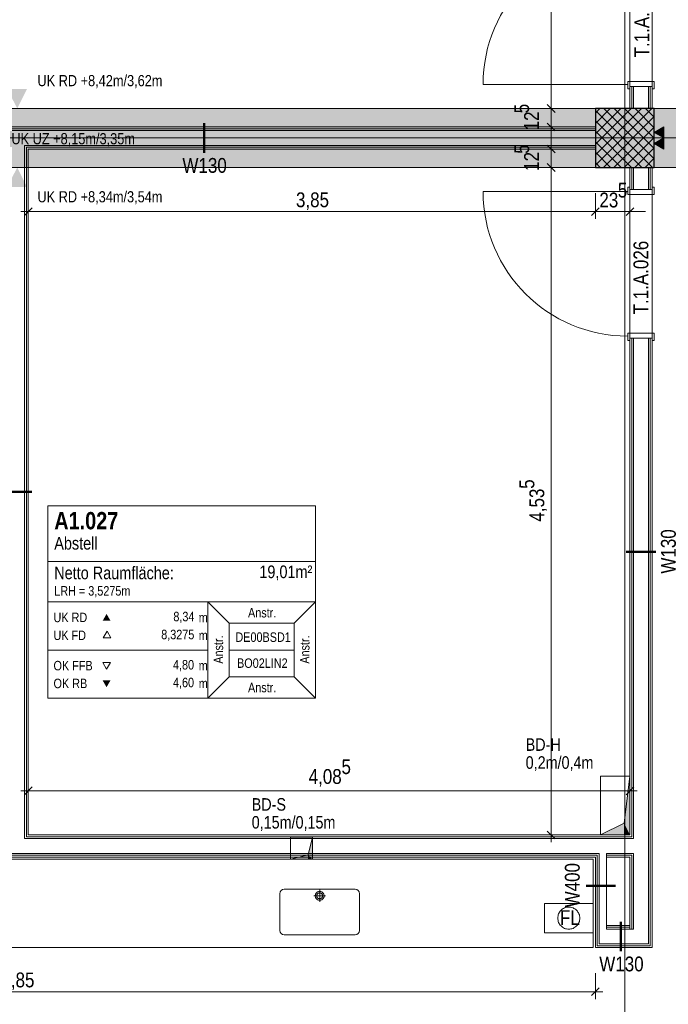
# Model space of a CAD drawing. Extents: x -620 to 3480, y 62 to 1107.
# Tile 50 of 244: x -412 to -324, y 423 to 557. Entities that reach past the tile are written whole.
import ezdxf
from ezdxf.lldxf.tags import DXFTag

# ---------------------------------------------------------------- set-up
doc = ezdxf.new("R2010")
doc.units = 0
doc.layers.get('0').update_dxf_attribs({"lineweight": 35})
for name, color, linetype, lineweight, true_color in [('00 -Bauelemente -Dämmung innen', 7, 'Continuous', 9, 0xff7fe6), ('00 -Bauelemente -Gipskarton', 7, 'Continuous', 9, 0xff7fe6), ('00_Beschriftung UZ', 3, 'Continuous', 13, 0x00ff00), ('30 -33 Aussenwände- 3 Aussenstützen', 7, 'Continuous', 50, 0x0000dd), ('30 -34 Innenwände- 2 nichttragend', 7, 'Continuous', 18, 0xff7fe6), ('30 -34 Innenwände- 4 Türen_Fenster', 9, 'Continuous', 15, 0x808080), ('30 -35 Decken- 1 Konstruktion-Träger- Stahlbeton', 7, 'grob-A06G9GKW8I', 13, 0x33aa00), ('30 -35 Decken- 11 Bodendurchbruch', 7, 'Continuous', 15, 0x599559), ('40 -41 Abwasser_Wasser_Gas- 1 Abwasser + sanitäre Anlagen', 7, 'Continuous', 9, 0xff6633), ('40 -47 Nutzungspez. Anlagen- 4 Feuerlöschanlagen', 7, 'Continuous', 9, 0xff7fff), ('60- 61 allgemeine Ausstattung- 1 Möbel', 7, 'Continuous', 9, 0x00cccc), ('70 -72 Beschriftung- 2 Beschriftung Bauteile', 7, 'Continuous', 9, 0x9999ff), ('70 -75 Raumstempel- 1 Raumstempel', 1, 'Continuous', 50, 0xff0000), ('70 -76 Bemaßung- 2 Allgemein', 9, 'Continuous', 5, 0x808080)]:
    doc.layers.add(name, color=color, linetype=linetype, lineweight=lineweight, true_color=true_color)
for name, color, linetype, lineweight in [('70 -71 Achsen- 1 Gebäudeachsen', 7, 'STRICHPUNKT2-A06G9GKV8I', 18), ('70 -75 Raumstempel- 3 Wandstempel', 7, 'Continuous', 50), ('Keine', 7, 'Continuous', 9)]:
    doc.layers.add(name, color=color, linetype=linetype, lineweight=lineweight)
doc.layers.add('iwb_Schraffur_Unterzug', color=7, linetype='Continuous', lineweight=5, true_color=0xffffcc, plot=False)
doc.styles.get("Standard").update_dxf_attribs({"font": 'ARIALN.TTF'})
tags = doc.linetypes.add('grob-A06G9GKW8I', pattern=[14, 3, -8, 3]).pattern_tags.tags
tags[8:9] = [DXFTag(74, 4), DXFTag(75, 0), DXFTag(340, '0'), DXFTag(46, 0.0), DXFTag(50, 0.0), DXFTag(44, 0.0), DXFTag(45, 0.0)]
tags[6:7] = [DXFTag(74, 4), DXFTag(75, 0), DXFTag(340, '0'), DXFTag(46, 0.0), DXFTag(50, 0.0), DXFTag(44, 0.0), DXFTag(45, 0.0)]
tags[4:5] = [DXFTag(74, 4), DXFTag(75, 0), DXFTag(340, '0'), DXFTag(46, 0.0), DXFTag(50, 0.0), DXFTag(44, 0.0), DXFTag(45, 0.0)]
tags = doc.linetypes.add('STRICHPUNKT2-A06G9GKV8I', pattern=[12.7, 6.35, -3.175, 0, -3.175]).pattern_tags.tags
tags[10:11] = [DXFTag(74, 4), DXFTag(75, 0), DXFTag(340, '0'), DXFTag(46, 0.0), DXFTag(50, 0.0), DXFTag(44, 0.0), DXFTag(45, 0.0)]
tags[8:9] = [DXFTag(74, 4), DXFTag(75, 0), DXFTag(340, '0'), DXFTag(46, 0.0), DXFTag(50, 0.0), DXFTag(44, 0.0), DXFTag(45, 0.0)]
tags[6:7] = [DXFTag(74, 4), DXFTag(75, 0), DXFTag(340, '0'), DXFTag(46, 0.0), DXFTag(50, 0.0), DXFTag(44, 0.0), DXFTag(45, 0.0)]
tags[4:5] = [DXFTag(74, 4), DXFTag(75, 0), DXFTag(340, '0'), DXFTag(46, 0.0), DXFTag(50, 0.0), DXFTag(44, 0.0), DXFTag(45, 0.0)]

# ---------------------------------------------------------------- blocks, each defined once
blk = doc.blocks.new('Referenz-A06G9GKX8I')
at = {"layer": '00 -Bauelemente -Dämmung innen', "color": 0, "linetype": 'Continuous', "ltscale": 0.13}
for p, q in [((-328.31, 547.96), (-328.31, 544.96)), ((-326.31, 547.96), (-326.31, 544.96)), ((-490.51, 541.96), (-333.51, 541.96)), ((-411.01, 539.96), (-411.01, 445.76)), ((-411.01, 539.96), (-333.51, 539.96)), ((-328.31, 536.96), (-328.31, 533.96)), ((-326.31, 536.96), (-326.31, 533.96)), ((-328.31, 513.76), (-328.31, 445.76)), ((-326.31, 513.76), (-326.31, 431.46)), ((-328.31, 445.76), (-411.01, 445.76)), ((-333.01, 443.76), (-491.01, 443.76)), ((-333.01, 443.76), (-333.01, 431.46)), ((-332.01, 443.76), (-332.01, 443.26)), ((-328.31, 443.76), (-332.01, 443.76)), ((-332.01, 443.26), (-332.01, 433.96)), ((-328.31, 443.76), (-328.31, 433.46)), ((-332.01, 433.96), (-332.01, 433.46)), ((-332.01, 433.46), (-328.81, 433.46)), ((-328.81, 433.46), (-328.31, 433.46)), ((-333.01, 431.46), (-326.31, 431.46))]:
    blk.add_line(p, q, dxfattribs=at)
at = {"layer": '00 -Bauelemente -Gipskarton', "color": 0, "linetype": 'Continuous', "ltscale": 0.13}
for p, q in [((-328.81, 547.96), (-328.81, 544.96)), ((-328.56, 547.96), (-328.56, 544.96)), ((-328.31, 547.96), (-328.31, 544.96)), ((-326.31, 547.96), (-326.31, 544.96)), ((-326.06, 547.96), (-326.06, 544.96)), ((-325.81, 547.96), (-325.81, 544.96)), ((-490.51, 542.46), (-333.51, 542.46)), ((-490.51, 542.21), (-333.51, 542.21)), ((-490.51, 541.96), (-333.51, 541.96)), ((-411.01, 539.96), (-411.01, 445.76)), ((-411.01, 539.96), (-333.51, 539.96)), ((-410.76, 539.71), (-410.76, 446.01)), ((-410.76, 539.71), (-333.51, 539.71)), ((-410.51, 539.46), (-333.51, 539.46)), ((-410.51, 539.46), (-410.51, 446.26)), ((-328.81, 536.96), (-328.81, 533.96)), ((-328.56, 536.96), (-328.56, 533.96)), ((-328.31, 536.96), (-328.31, 533.96)), ((-326.31, 536.96), (-326.31, 533.96)), ((-326.06, 536.96), (-326.06, 533.96)), ((-325.81, 536.96), (-325.81, 533.96)), ((-328.81, 513.76), (-328.81, 446.26)), ((-328.56, 513.76), (-328.56, 446.01)), ((-328.31, 513.76), (-328.31, 445.76)), ((-326.31, 513.76), (-326.31, 431.46)), ((-326.06, 513.76), (-326.06, 431.21)), ((-325.81, 513.76), (-325.81, 430.96)), ((-328.31, 445.76), (-411.01, 445.76)), ((-328.56, 446.01), (-410.76, 446.01)), ((-328.81, 446.26), (-410.51, 446.26)), ((-333.01, 443.76), (-491.01, 443.76)), ((-333.26, 443.51), (-490.76, 443.51)), ((-333.51, 443.26), (-490.51, 443.26)), ((-333.51, 443.26), (-333.51, 430.96)), ((-333.26, 443.51), (-333.26, 431.21)), ((-333.01, 443.76), (-333.01, 431.46)), ((-328.31, 443.76), (-332.01, 443.76)), ((-328.56, 443.51), (-332.01, 443.51)), ((-328.81, 443.26), (-332.01, 443.26)), ((-328.81, 443.26), (-328.81, 433.96)), ((-328.56, 443.51), (-328.56, 433.46)), ((-328.31, 443.76), (-328.31, 433.46)), ((-332.01, 433.96), (-328.81, 433.96)), ((-332.01, 433.71), (-328.81, 433.71)), ((-328.81, 433.96), (-328.81, 433.46)), ((-332.01, 433.46), (-328.81, 433.46)), ((-328.56, 433.46), (-328.81, 433.46)), ((-328.31, 433.46), (-328.56, 433.46)), ((-333.51, 430.96), (-325.81, 430.96)), ((-333.26, 431.21), (-326.06, 431.21)), ((-333.01, 431.46), (-326.31, 431.46))]:
    blk.add_line(p, q, dxfattribs=at)
at = {"layer": '00_Beschriftung UZ', "color": 0, "linetype": 'Continuous', "lineweight": 0, "ltscale": 0.13}
for points in [[(-413.35, 547.63), (-412.01, 544.96), (-410.67, 547.63)], [(-413.35, 534.29), (-412.01, 536.96), (-410.67, 534.29)]]:
    blk.add_solid(points, dxfattribs=at)
at = {"layer": '30 -33 Aussenwände- 3 Aussenstützen', "color": 0, "lineweight": 9}
for p, q in [((-333.51, 544.34), (-332.9, 544.96)), ((-333.51, 542.93), (-331.48, 544.96)), ((-333.51, 541.51), (-330.07, 544.96)), ((-333.51, 540.1), (-328.65, 544.96)), ((-333.51, 538.68), (-327.24, 544.96)), ((-333.51, 537.27), (-325.83, 544.96)), ((-333.51, 544.7), (-325.77, 536.96)), ((-332.35, 544.96), (-325.51, 538.12)), ((-330.94, 544.96), (-325.51, 539.53)), ((-329.53, 544.96), (-325.51, 540.94)), ((-328.11, 544.96), (-325.51, 542.36)), ((-326.7, 544.96), (-325.51, 543.77)), ((-333.51, 543.29), (-327.18, 536.96)), ((-332.41, 536.96), (-325.51, 543.86)), ((-333.51, 541.87), (-328.6, 536.96)), ((-331, 536.96), (-325.51, 542.44)), ((-329.51, 541.96), (-329.51, 539.96)), ((-330.51, 540.96), (-328.51, 540.96)), ((-329.58, 536.96), (-325.51, 541.03)), ((-333.51, 540.46), (-330.01, 536.96)), ((-328.17, 536.96), (-325.51, 539.61)), ((-333.51, 539.04), (-331.43, 536.96)), ((-326.75, 536.96), (-325.51, 538.2)), ((-333.51, 537.63), (-332.84, 536.96))]:
    blk.add_line(p, q, dxfattribs=at)
at = {"layer": '30 -33 Aussenwände- 3 Aussenstützen', "color": 0, "linetype": 'Continuous', "lineweight": -2, "ltscale": 0.25}
for p, q in [((-325.51, 544.96), (-333.51, 544.96)), ((-333.51, 544.96), (-333.51, 536.96)), ((-325.51, 536.96), (-325.51, 544.96)), ((-333.51, 536.96), (-325.51, 536.96))]:
    blk.add_line(p, q, dxfattribs=at)
at = {"layer": '30 -34 Innenwände- 2 nichttragend', "color": 0, "linetype": 'Continuous', "ltscale": 0.18}
for p, q in [((-328.81, 547.96), (-328.81, 544.96)), ((-328.81, 547.96), (-328.81, 547.64)), ((-325.81, 547.96), (-325.81, 547.64)), ((-325.81, 547.96), (-325.81, 544.96)), ((-328.81, 544.96), (-325.81, 544.96)), ((-429.51, 542.46), (-333.51, 542.46)), ((-333.51, 539.46), (-333.51, 542.46)), ((-410.51, 539.46), (-410.51, 446.26)), ((-410.51, 539.46), (-333.51, 539.46)), ((-328.81, 536.96), (-325.81, 536.96)), ((-328.81, 536.96), (-328.81, 533.96)), ((-325.81, 536.96), (-325.81, 533.96)), ((-328.81, 533.96), (-328.81, 534.28)), ((-325.81, 533.96), (-325.81, 534.28)), ((-328.81, 513.76), (-328.81, 446.26)), ((-328.81, 513.76), (-328.81, 513.44)), ((-325.81, 513.76), (-325.81, 513.44)), ((-325.81, 513.76), (-325.81, 430.96)), ((-328.81, 446.26), (-410.51, 446.26)), ((-333.51, 443.26), (-490.51, 443.26)), ((-333.51, 443.26), (-333.51, 430.96)), ((-332.01, 443.26), (-332.01, 433.96)), ((-328.81, 443.26), (-332.01, 443.26)), ((-328.81, 443.26), (-328.81, 433.96)), ((-332.01, 433.96), (-328.81, 433.96)), ((-333.51, 430.96), (-325.81, 430.96))]:
    blk.add_line(p, q, dxfattribs=at)
at = {"layer": '30 -34 Innenwände- 4 Türen_Fenster', "color": 0, "linetype": 'grob-A06G9GKW8I', "ltscale": 0.15}
for p, q in [((-328.81, 568.16), (-328.81, 547.96)), ((-325.81, 568.16), (-325.81, 547.96)), ((-329.11, 548.24), (-348.75, 548.24)), ((-328.81, 533.96), (-328.81, 513.76)), ((-325.81, 533.96), (-325.81, 513.76)), ((-329.11, 533.68), (-348.75, 533.68))]:
    blk.add_line(p, q, dxfattribs=at)
at = {"layer": '30 -34 Innenwände- 4 Türen_Fenster', "color": 0}
for p, q in [((-329.11, 548.24), (-329.11, 548.64)), ((-329.11, 548.64), (-325.51, 548.64)), ((-325.51, 548.64), (-325.51, 547.64)), ((-329.11, 547.64), (-329.11, 548.24)), ((-328.81, 547.64), (-329.11, 547.64)), ((-325.81, 547.96), (-328.81, 547.96)), ((-328.81, 547.96), (-328.81, 547.64)), ((-325.81, 547.64), (-325.81, 547.96)), ((-325.51, 547.64), (-325.81, 547.64)), ((-328.81, 534.28), (-329.11, 534.28)), ((-329.11, 534.28), (-329.11, 533.68)), ((-328.81, 533.96), (-328.81, 534.28)), ((-325.81, 533.96), (-328.81, 533.96)), ((-325.51, 534.28), (-325.81, 534.28)), ((-325.81, 534.28), (-325.81, 533.96)), ((-325.51, 533.28), (-325.51, 534.28)), ((-329.11, 533.68), (-329.11, 533.28)), ((-329.11, 533.28), (-325.51, 533.28)), ((-329.11, 514.04), (-329.11, 514.44)), ((-329.11, 514.44), (-325.51, 514.44)), ((-329.11, 513.44), (-329.11, 514.04)), ((-325.81, 513.76), (-328.81, 513.76)), ((-328.81, 513.76), (-328.81, 513.44)), ((-325.81, 513.44), (-325.81, 513.76)), ((-325.51, 514.44), (-325.51, 513.44)), ((-328.81, 513.44), (-329.11, 513.44)), ((-325.51, 513.44), (-325.81, 513.44))]:
    blk.add_line(p, q, dxfattribs=at)
at = {"layer": '30 -34 Innenwände- 4 Türen_Fenster', "color": 0, "linetype": 'grob-A06G9GKW8I', "ltscale": 0.15}
for centre, major_axis in [((-329.11, 548.24), (0, 19.64)), ((-329.11, 533.68), (-19.64, 0))]:
    blk.add_ellipse(centre, major_axis=major_axis, ratio=1, start_param=0, end_param=1.570796, dxfattribs=at)
at = {"layer": '30 -35 Decken- 1 Konstruktion-Träger- Stahlbeton', "color": 0}
for p, q in [((-490.51, 544.96), (-3.51, 544.96)), ((-490.51, 536.96), (-3.51, 536.96))]:
    blk.add_line(p, q, dxfattribs=at)
at = {"layer": '30 -35 Decken- 11 Bodendurchbruch', "color": 0, "linetype": 'Continuous', "ltscale": 0.15}
for p, q in [((-332.81, 446.26), (-332.81, 454.26)), ((-332.81, 454.26), (-328.81, 454.26)), ((-328.81, 454.26), (-329.61, 447.86)), ((-328.81, 454.26), (-329.61, 447.86)), ((-328.81, 446.26), (-328.81, 454.26)), ((-329.61, 447.86), (-332.81, 446.26)), ((-329.61, 447.86), (-332.81, 446.26)), ((-374.91, 442.96), (-374.91, 445.96)), ((-374.91, 445.96), (-371.91, 445.96)), ((-371.91, 445.96), (-372.51, 443.56)), ((-371.91, 445.96), (-372.51, 443.56)), ((-371.91, 442.96), (-371.91, 445.96)), ((-332.81, 446.26), (-328.81, 446.26)), ((-372.51, 443.56), (-374.91, 442.96)), ((-372.51, 443.56), (-374.91, 442.96)), ((-374.91, 442.96), (-371.91, 442.96))]:
    blk.add_line(p, q, dxfattribs=at)
at = {"layer": '30 -35 Decken- 11 Bodendurchbruch', "color": 0, "lineweight": 0}
for points in [[(-328.81, 446.26), (-329.61, 447.86), (-328.81, 454.26)], [(-329.61, 446.26), (-332.81, 446.26), (-329.61, 447.86)], [(-329.61, 446.26), (-329.61, 447.86), (-328.81, 446.26)], [(-371.91, 442.96), (-372.51, 443.56), (-371.91, 445.96)], [(-372.51, 442.96), (-374.91, 442.96), (-372.51, 443.56)], [(-372.51, 442.96), (-372.51, 443.56), (-371.91, 442.96)]]:
    blk.add_solid(points, dxfattribs=at)
at = {"layer": '40 -41 Abwasser_Wasser_Gas- 1 Abwasser + sanitäre Anlagen', "color": 0, "linetype": 'Continuous', "ltscale": 0.13}
for p, q in [((-375.74, 438.88), (-366.14, 438.88)), ((-376.34, 433.28), (-376.34, 438.28)), ((-371.74, 437.99), (-370.14, 437.99)), ((-371.54, 438.05), (-371.53, 438.1)), ((-371.54, 437.99), (-371.54, 438.05)), ((-371.54, 437.93), (-371.54, 437.99)), ((-371.53, 437.87), (-371.54, 437.93)), ((-371.53, 438.1), (-371.51, 438.16)), ((-371.51, 437.81), (-371.53, 437.87)), ((-371.51, 438.16), (-371.49, 438.22)), ((-371.49, 437.76), (-371.51, 437.81)), ((-371.49, 438.22), (-371.47, 438.27)), ((-371.47, 437.71), (-371.49, 437.76)), ((-371.47, 438.27), (-371.44, 438.32)), ((-371.44, 437.65), (-371.47, 437.71)), ((-371.44, 438.32), (-371.4, 438.37)), ((-371.4, 437.61), (-371.44, 437.65)), ((-371.4, 438.37), (-371.36, 438.41)), ((-371.36, 437.56), (-371.4, 437.61)), ((-371.36, 438.41), (-371.32, 438.45)), ((-371.32, 437.52), (-371.36, 437.56)), ((-371.34, 438.03), (-371.33, 438.07)), ((-371.34, 437.99), (-371.34, 438.03)), ((-371.34, 437.95), (-371.34, 437.99)), ((-371.33, 437.91), (-371.34, 437.95)), ((-371.33, 438.07), (-371.32, 438.1)), ((-371.32, 437.87), (-371.33, 437.91)), ((-371.32, 438.45), (-371.27, 438.49)), ((-371.32, 438.1), (-371.31, 438.14)), ((-371.31, 437.83), (-371.32, 437.87)), ((-371.27, 437.49), (-371.32, 437.52)), ((-371.31, 438.14), (-371.29, 438.18)), ((-371.29, 437.8), (-371.31, 437.83)), ((-371.29, 438.18), (-371.27, 438.21)), ((-371.27, 437.77), (-371.29, 437.8)), ((-371.27, 438.49), (-371.22, 438.52)), ((-371.27, 438.21), (-371.25, 438.24)), ((-371.25, 437.73), (-371.27, 437.77)), ((-371.22, 437.46), (-371.27, 437.49)), ((-371.25, 438.24), (-371.22, 438.27)), ((-371.22, 437.71), (-371.25, 437.73)), ((-371.22, 438.52), (-371.17, 438.54)), ((-371.22, 438.27), (-371.19, 438.3)), ((-371.19, 437.68), (-371.22, 437.71)), ((-371.19, 438.3), (-371.16, 438.32)), ((-371.16, 437.66), (-371.19, 437.68)), ((-371.17, 438.54), (-371.11, 438.56)), ((-371.16, 438.32), (-371.13, 438.34)), ((-371.13, 437.64), (-371.16, 437.66)), ((-371.13, 438.34), (-371.09, 438.36)), ((-371.09, 437.62), (-371.13, 437.64)), ((-371.11, 438.56), (-371.06, 438.58)), ((-371.09, 438.36), (-371.06, 438.37)), ((-371.06, 437.61), (-371.09, 437.62)), ((-371.06, 438.58), (-371, 438.59)), ((-371.06, 438.37), (-371.02, 438.38)), ((-371.02, 437.6), (-371.06, 437.61)), ((-371.02, 438.38), (-370.98, 438.39)), ((-370.98, 437.59), (-371.02, 437.6)), ((-371, 438.59), (-370.94, 438.59)), ((-370.98, 438.39), (-370.94, 438.39)), ((-370.94, 437.59), (-370.98, 437.59)), ((-370.94, 437.19), (-370.94, 438.79)), ((-370.94, 438.59), (-370.88, 438.59)), ((-370.94, 438.39), (-370.9, 438.39)), ((-370.9, 437.59), (-370.94, 437.59)), ((-370.9, 438.39), (-370.86, 438.38)), ((-370.86, 437.6), (-370.9, 437.59)), ((-370.88, 438.59), (-370.82, 438.58)), ((-370.86, 438.38), (-370.82, 438.37)), ((-370.82, 437.61), (-370.86, 437.6)), ((-370.82, 438.58), (-370.77, 438.56)), ((-370.82, 438.37), (-370.79, 438.36)), ((-370.79, 437.62), (-370.82, 437.61)), ((-370.79, 438.36), (-370.75, 438.34)), ((-370.75, 437.64), (-370.79, 437.62)), ((-370.77, 438.56), (-370.71, 438.54)), ((-370.75, 438.34), (-370.72, 438.32)), ((-370.72, 437.66), (-370.75, 437.64)), ((-370.72, 438.32), (-370.69, 438.3)), ((-370.69, 437.68), (-370.72, 437.66)), ((-370.71, 438.54), (-370.66, 438.52)), ((-370.69, 438.3), (-370.66, 438.27)), ((-370.66, 437.71), (-370.69, 437.68)), ((-370.66, 438.52), (-370.61, 438.49)), ((-370.66, 438.27), (-370.63, 438.24)), ((-370.63, 437.73), (-370.66, 437.71)), ((-370.61, 437.49), (-370.66, 437.46)), ((-370.63, 438.24), (-370.61, 438.21)), ((-370.61, 437.77), (-370.63, 437.73)), ((-370.61, 438.49), (-370.56, 438.45)), ((-370.61, 438.21), (-370.59, 438.18)), ((-370.59, 437.8), (-370.61, 437.77)), ((-370.56, 437.52), (-370.61, 437.49)), ((-370.59, 438.18), (-370.57, 438.14)), ((-370.57, 437.83), (-370.59, 437.8)), ((-370.57, 438.14), (-370.56, 438.1)), ((-370.56, 437.87), (-370.57, 437.83)), ((-370.56, 438.45), (-370.52, 438.41)), ((-370.56, 438.1), (-370.55, 438.07)), ((-370.55, 437.91), (-370.56, 437.87)), ((-370.52, 437.56), (-370.56, 437.52)), ((-370.55, 438.07), (-370.54, 438.03)), ((-370.54, 437.95), (-370.55, 437.91)), ((-370.54, 438.03), (-370.54, 437.99)), ((-370.54, 437.99), (-370.54, 437.95)), ((-370.52, 438.41), (-370.48, 438.37)), ((-370.48, 437.61), (-370.52, 437.56)), ((-370.48, 438.37), (-370.44, 438.32)), ((-370.44, 437.65), (-370.48, 437.61)), ((-370.44, 438.32), (-370.41, 438.27)), ((-370.41, 437.71), (-370.44, 437.65)), ((-370.41, 438.27), (-370.39, 438.22)), ((-370.39, 437.76), (-370.41, 437.71)), ((-370.39, 438.22), (-370.37, 438.16)), ((-370.37, 437.81), (-370.39, 437.76)), ((-370.37, 438.16), (-370.35, 438.1)), ((-370.35, 437.87), (-370.37, 437.81)), ((-370.35, 438.1), (-370.34, 438.05)), ((-370.34, 437.93), (-370.35, 437.87)), ((-370.34, 438.05), (-370.34, 437.99)), ((-370.34, 437.99), (-370.34, 437.93)), ((-365.54, 438.28), (-365.54, 433.28)), ((-371.17, 437.43), (-371.22, 437.46)), ((-371.11, 437.41), (-371.17, 437.43)), ((-371.06, 437.4), (-371.11, 437.41)), ((-371, 437.39), (-371.06, 437.4)), ((-370.94, 437.39), (-371, 437.39)), ((-370.88, 437.39), (-370.94, 437.39)), ((-370.82, 437.4), (-370.88, 437.39)), ((-370.77, 437.41), (-370.82, 437.4)), ((-370.71, 437.43), (-370.77, 437.41)), ((-370.66, 437.46), (-370.71, 437.43)), ((-366.14, 432.68), (-375.74, 432.68))]:
    blk.add_line(p, q, dxfattribs=at)
for centre, major_axis in [((-375.74, 438.28), (0, 0.6)), ((-366.14, 438.28), (0.6, 0)), ((-375.74, 433.28), (-0.6, 0)), ((-366.14, 433.28), (0, -0.6))]:
    blk.add_ellipse(centre, major_axis=major_axis, ratio=1, start_param=0, end_param=1.570796, dxfattribs=at)
at = {"layer": '40 -47 Nutzungspez. Anlagen- 4 Feuerlöschanlagen', "color": 0, "linetype": 'Continuous', "ltscale": 0.13}
for p, q in [((-340.41, 432.96), (-340.41, 436.96)), ((-340.41, 436.96), (-333.81, 436.96)), ((-338.06, 436.12), (-337.95, 436.2)), ((-337.95, 436.2), (-337.82, 436.28)), ((-337.82, 436.28), (-337.69, 436.34)), ((-337.69, 436.34), (-337.55, 436.39)), ((-337.55, 436.39), (-337.41, 436.43)), ((-337.41, 436.43), (-337.26, 436.45)), ((-337.26, 436.45), (-337.11, 436.46)), ((-337.11, 436.46), (-336.97, 436.45)), ((-336.97, 436.45), (-336.82, 436.43)), ((-336.82, 436.43), (-336.68, 436.39)), ((-336.68, 436.39), (-336.54, 436.34)), ((-336.54, 436.34), (-336.41, 436.28)), ((-336.41, 436.28), (-336.28, 436.2)), ((-336.28, 436.2), (-336.16, 436.12)), ((-333.81, 436.96), (-333.81, 432.96)), ((-338.61, 435.1), (-338.58, 435.25)), ((-338.61, 434.96), (-338.61, 435.1)), ((-338.61, 434.81), (-338.61, 434.96)), ((-338.58, 434.66), (-338.61, 434.81)), ((-338.58, 435.25), (-338.55, 435.39)), ((-338.55, 435.39), (-338.5, 435.53)), ((-338.5, 435.53), (-338.44, 435.66)), ((-338.44, 435.66), (-338.36, 435.79)), ((-338.36, 435.79), (-338.27, 435.91)), ((-338.27, 435.91), (-338.17, 436.02)), ((-338.17, 436.02), (-338.06, 436.12)), ((-336.16, 436.12), (-336.05, 436.02)), ((-336.05, 436.02), (-335.95, 435.91)), ((-335.95, 435.91), (-335.87, 435.79)), ((-335.87, 435.79), (-335.79, 435.66)), ((-335.79, 435.66), (-335.73, 435.53)), ((-335.73, 435.53), (-335.68, 435.39)), ((-335.68, 435.39), (-335.64, 435.25)), ((-335.64, 435.25), (-335.62, 435.1)), ((-335.62, 434.81), (-335.64, 434.66)), ((-335.62, 435.1), (-335.61, 434.96)), ((-335.61, 434.96), (-335.62, 434.81)), ((-338.55, 434.52), (-338.58, 434.66)), ((-338.5, 434.38), (-338.55, 434.52)), ((-338.44, 434.25), (-338.5, 434.38)), ((-338.36, 434.12), (-338.44, 434.25)), ((-338.27, 434.01), (-338.36, 434.12)), ((-338.17, 433.9), (-338.27, 434.01)), ((-338.06, 433.8), (-338.17, 433.9)), ((-337.95, 433.71), (-338.06, 433.8)), ((-337.82, 433.63), (-337.95, 433.71)), ((-337.69, 433.57), (-337.82, 433.63)), ((-337.55, 433.52), (-337.69, 433.57)), ((-337.41, 433.49), (-337.55, 433.52)), ((-337.26, 433.46), (-337.41, 433.49)), ((-337.11, 433.46), (-337.26, 433.46)), ((-336.97, 433.46), (-337.11, 433.46)), ((-336.82, 433.49), (-336.97, 433.46)), ((-336.68, 433.52), (-336.82, 433.49)), ((-336.54, 433.57), (-336.68, 433.52)), ((-336.41, 433.63), (-336.54, 433.57)), ((-336.28, 433.71), (-336.41, 433.63)), ((-336.16, 433.8), (-336.28, 433.71)), ((-336.05, 433.9), (-336.16, 433.8)), ((-335.95, 434.01), (-336.05, 433.9)), ((-335.87, 434.12), (-335.95, 434.01)), ((-335.79, 434.25), (-335.87, 434.12)), ((-335.73, 434.38), (-335.79, 434.25)), ((-335.68, 434.52), (-335.73, 434.38)), ((-335.64, 434.66), (-335.68, 434.52)), ((-333.81, 432.96), (-340.41, 432.96))]:
    blk.add_line(p, q, dxfattribs=at)
at = {"layer": '60- 61 allgemeine Ausstattung- 1 Möbel', "color": 0, "linetype": 'Continuous', "ltscale": 0.13}
for p, q in [((-490.21, 442.96), (-333.81, 442.96)), ((-333.81, 442.96), (-333.81, 430.96)), ((-333.81, 430.96), (-490.21, 430.96))]:
    blk.add_line(p, q, dxfattribs=at)
at = {"layer": '70 -71 Achsen- 1 Gebäudeachsen', "color": 0, "linetype": 'STRICHPUNKT2-A06G9GKV8I', "ltscale": 0.18}
for p, q in [((-329.51, 1075.9), (-329.51, 76.46)), ((-562.01, 540.96), (85.43, 540.96))]:
    blk.add_line(p, q, dxfattribs=at)
at = {"layer": '70 -72 Beschriftung- 2 Beschriftung Bauteile', "color": 0}
for p, q in [((-325.51, 541.71), (-324.21, 542.46)), ((-324.21, 542.46), (-324.21, 540.96)), ((-324.21, 540.96), (-325.51, 541.71)), ((-325.51, 540.21), (-324.21, 540.96)), ((-324.21, 540.96), (-324.21, 539.46)), ((-324.21, 539.46), (-325.51, 540.21))]:
    blk.add_line(p, q, dxfattribs=at)
at = {"layer": '70 -72 Beschriftung- 2 Beschriftung Bauteile', "color": 0, "lineweight": 0}
for points in [[(-324.21, 540.96), (-325.51, 541.71), (-324.21, 542.46)], [(-324.21, 539.46), (-325.51, 540.21), (-324.21, 540.96)]]:
    blk.add_solid(points, dxfattribs=at)
at = {"layer": '70 -75 Raumstempel- 1 Raumstempel', "color": 0, "lineweight": 9}
for p, q in [((-407.84, 491), (-407.84, 464.86)), ((-371.52, 491), (-407.84, 491)), ((-371.52, 464.86), (-371.52, 491)), ((-371.52, 483.4), (-407.84, 483.4)), ((-407.84, 477.93), (-386.11, 477.93)), ((-383.23, 475.03), (-386.11, 477.93)), ((-371.52, 477.93), (-386.11, 477.93)), ((-386.11, 477.93), (-386.11, 464.86)), ((-374.4, 475.03), (-371.52, 477.93)), ((-383.23, 467.75), (-383.23, 475.03)), ((-383.23, 475.03), (-374.4, 475.03)), ((-374.4, 467.75), (-374.4, 475.03)), ((-399.8, 473.97), (-400.33, 473.06)), ((-399.28, 473.06), (-399.8, 473.97)), ((-400.33, 473.06), (-399.28, 473.06)), ((-407.84, 471.39), (-386.11, 471.39)), ((-374.4, 471.39), (-383.23, 471.39)), ((-399.88, 468.79), (-400.4, 469.69)), ((-400.4, 469.69), (-399.35, 469.69)), ((-399.35, 469.69), (-399.88, 468.79)), ((-383.23, 467.75), (-386.11, 464.86)), ((-383.23, 467.75), (-374.4, 467.75)), ((-374.4, 467.75), (-371.52, 464.86)), ((-371.52, 464.86), (-407.84, 464.86))]:
    blk.add_line(p, q, dxfattribs=at)
at = {"layer": '70 -75 Raumstempel- 1 Raumstempel', "color": 0, "lineweight": 0}
for points in [[(-399.35, 475.38), (-399.88, 476.29), (-400.4, 475.38)], [(-399.35, 467.25), (-399.88, 466.34), (-400.4, 467.25)]]:
    blk.add_solid(points, dxfattribs=at)
at = {"layer": '70 -75 Raumstempel- 3 Wandstempel', "color": 0, "linetype": 'Continuous', "ltscale": 0.5}
for p, q in [((-386.64, 538.96), (-386.64, 542.96)), ((-414.01, 492.86), (-410.01, 492.86)), ((-325.31, 484.71), (-329.31, 484.71)), ((-334.76, 439.36), (-330.76, 439.36)), ((-330.04, 430.46), (-330.04, 434.46))]:
    blk.add_line(p, q, dxfattribs=at)
at = {"layer": '70 -76 Bemaßung- 2 Allgemein', "color": 0, "linetype": 'Continuous', "ltscale": 0.13}
for p, q in [((-339.51, 546.02), (-339.51, 595.9)), ((-339.51, 546.02), (-339.51, 547.08)), ((-339.51, 543.96), (-339.51, 546.02)), ((-339.51, 543.96), (-339.51, 546.02)), ((-337.01, 544.96), (-340.51, 544.96)), ((-337.01, 544.96), (-340.51, 544.96)), ((-339.51, 542.46), (-339.51, 544.96)), ((-339.51, 543.46), (-339.51, 541.4)), ((-337.01, 542.46), (-340.51, 542.46)), ((-339.51, 540.52), (-339.51, 541.58)), ((-339.51, 541.4), (-339.51, 540.34)), ((-339.51, 538.46), (-339.51, 540.52)), ((-337.01, 539.46), (-340.51, 539.46)), ((-339.51, 536.96), (-339.51, 539.46)), ((-339.51, 537.96), (-339.51, 535.9)), ((-339.51, 537.96), (-339.51, 535.9)), ((-337.01, 536.96), (-340.51, 536.96)), ((-337.01, 536.96), (-340.51, 536.96)), ((-339.51, 535.9), (-339.51, 534.84)), ((-339.51, 447.32), (-339.51, 535.9)), ((-410.51, 533.46), (-410.51, 529.96)), ((-333.51, 533.46), (-333.51, 529.96)), ((-333.51, 533.46), (-333.51, 529.96)), ((-328.81, 533.46), (-328.81, 529.96)), ((-411.51, 530.96), (-409.45, 530.96)), ((-334.57, 530.96), (-409.45, 530.96)), ((-334.57, 530.96), (-335.63, 530.96)), ((-332.51, 530.96), (-334.57, 530.96)), ((-332.51, 530.96), (-334.57, 530.96)), ((-328.81, 530.96), (-333.51, 530.96)), ((-329.81, 530.96), (-327.75, 530.96)), ((-327.75, 530.96), (-326.69, 530.96)), ((-411.51, 452.26), (-409.45, 452.26)), ((-410.51, 449.76), (-410.51, 453.26)), ((-329.87, 452.26), (-409.45, 452.26)), ((-327.81, 452.26), (-329.87, 452.26)), ((-328.81, 449.76), (-328.81, 453.26)), ((-339.51, 445.26), (-339.51, 447.32)), ((-337.01, 446.26), (-340.51, 446.26)), ((-333.51, 427.46), (-333.51, 423.96)), ((-334.57, 424.96), (-489.45, 424.96)), ((-332.51, 424.96), (-334.57, 424.96))]:
    blk.add_line(p, q, dxfattribs=at)
at = {"layer": '70 -76 Bemaßung- 2 Allgemein', "color": 0, "linetype": 'Continuous', "lineweight": 20, "ltscale": 0.2}
for p, q in [((-338.98, 544.43), (-340.04, 545.49)), ((-338.98, 544.43), (-340.04, 545.49)), ((-340.04, 542.99), (-338.98, 541.93)), ((-338.98, 538.93), (-340.04, 539.99)), ((-340.04, 537.49), (-338.98, 536.43)), ((-340.04, 537.49), (-338.98, 536.43)), ((-411.04, 530.43), (-409.98, 531.49)), ((-332.98, 531.49), (-334.04, 530.43)), ((-332.98, 531.49), (-334.04, 530.43)), ((-329.34, 530.43), (-328.28, 531.49)), ((-411.04, 451.73), (-409.98, 452.79)), ((-328.28, 452.79), (-329.34, 451.73)), ((-338.98, 445.73), (-340.04, 446.79)), ((-332.98, 425.49), (-334.04, 424.43))]:
    blk.add_line(p, q, dxfattribs=at)
at = {"layer": '00_Beschriftung UZ', "color": 0, "linetype": 'Continuous', "lineweight": 5, "ltscale": 0.13, "char_height": 1.5103, "attachment_point": 1}
for s, insert in [('{\\fArial Narrow;UK RD +8,42m/3,62m}', (-409.26, 549.51)), ('{\\fArial Narrow;UK RD +8,34m/3,54m}', (-409.26, 533.73))]:
    blk.add_mtext(s, dxfattribs=dict(at, insert=insert))
at = {"layer": '00_Beschriftung UZ', "color": 0, "linetype": 'ByBlock', "lineweight": 5, "ltscale": 0.13, "insert": (-412.8, 541.62), "char_height": 1.5103, "attachment_point": 1}
blk.add_mtext('{\\fArial Narrow;UK UZ +8,15m/3,35m}', dxfattribs=at)
at = {"layer": '30 -35 Decken- 11 Bodendurchbruch', "color": 0, "linetype": 'Continuous', "ltscale": 0.15, "char_height": 1.7, "attachment_point": 1}
for s, insert in [('{\\fArial Narrow;BD-H}', (-342.97, 459.39)), ('{\\fArial Narrow;0,2m/0,4m}', (-342.97, 456.95)), ('{\\fArial Narrow;BD-S}', (-380.17, 451.26)), ('{\\fArial Narrow;0,15m/0,15m}', (-380.17, 448.83))]:
    blk.add_mtext(s, dxfattribs=dict(at, insert=insert))
at = {"layer": '40 -47 Nutzungspez. Anlagen- 4 Feuerlöschanlagen', "color": 0, "linetype": 'Continuous', "ltscale": 0.13, "insert": (-338.32, 436.04), "char_height": 2.0138, "attachment_point": 1}
blk.add_mtext('{\\fArial Narrow;FL}', dxfattribs=at)
at = {"layer": '70 -75 Raumstempel- 1 Raumstempel', "color": 0, "linetype": 'Continuous', "ltscale": 0.5, "attachment_point": 1}
for s, insert, char_height, rotation in [('{\\fArial Narrow|b1|i0;A1.027}', (-406.98, 490.14), 2.3536, 0), ('{\\fArial Narrow;Abstell}', (-406.98, 486.75), 1.7117, 0), ('{\\fArial Narrow;19,01m²}', (-379.13, 482.87), 1.7117, 0), ('{\\fArial Narrow;Netto Raumfläche:}', (-406.98, 482.72), 1.7117, 0), ('{\\fArial Narrow;LRH = 3,5275m}', (-406.98, 480.07), 1.2838, 0), ('{\\fArial Narrow;UK RD}', (-407.08, 476.46), 1.2838, 0), ('{\\fArial Narrow;8,34}', (-390.81, 476.58), 1.2838, 0), ('{\\fArial Narrow;Anstr.}', (-380.67, 477.1), 1.2838, 0), ('{\\fArial Narrow;m}', (-387.36, 476.45), 1.2838, 0), ('{\\fArial Narrow;UK FD}', (-407.08, 474.03), 1.2838, 0), ('{\\fArial Narrow;8,3275}', (-392.46, 474.14), 1.2838, 0), ('{\\fArial Narrow;m}', (-387.36, 474.02), 1.2838, 0), ('{\\fArial Narrow;Anstr.}', (-385.33, 469.53), 1.2838, 90), ('{\\fArial Narrow;DE00BSD1}', (-382.38, 473.78), 1.2838, 0), ('{\\fArial Narrow;Anstr.}', (-373.61, 469.53), 1.2838, 90), ('{\\fArial Narrow;OK FFB}', (-407.08, 469.91), 1.2838, 0), ('{\\fArial Narrow;4,80}', (-390.86, 470.03), 1.2838, 0), ('{\\fArial Narrow;m}', (-387.36, 469.91), 1.2838, 0), ('{\\fArial Narrow;BO02LIN2}', (-382.16, 470.25), 1.2838, 0), ('{\\fArial Narrow;OK RB}', (-407.08, 467.49), 1.2838, 0), ('{\\fArial Narrow;4,60}', (-390.86, 467.62), 1.2838, 0), ('{\\fArial Narrow;m}', (-387.36, 467.49), 1.2838, 0), ('{\\fArial Narrow;Anstr.}', (-380.67, 466.93), 1.2838, 0)]:
    blk.add_mtext(s, dxfattribs=dict(at, insert=insert, char_height=char_height, rotation=rotation))
at = {"layer": '70 -75 Raumstempel- 3 Wandstempel', "color": 0, "linetype": 'Continuous', "ltscale": 0.5, "char_height": 2.0138, "attachment_point": 1}
for insert in [(-389.58, 538.24), (-332.98, 429.74)]:
    blk.add_mtext('{\\fArial Narrow;W130}', dxfattribs=dict(at, insert=insert))
at = {"layer": '70 -75 Raumstempel- 3 Wandstempel', "color": 0, "linetype": 'Continuous', "ltscale": 0.5, "char_height": 2.0138, "attachment_point": 1, "rotation": 90}
for s, insert in [('{\\fArial Narrow;W130}', (-324.6, 481.77)), ('{\\fArial Narrow;W400}', (-337.65, 436.42))]:
    blk.add_mtext(s, dxfattribs=dict(at, insert=insert))
at = {"layer": '70 -76 Bemaßung- 2 Allgemein', "color": 0, "linetype": 'Continuous', "ltscale": 0.13, "char_height": 2.0138, "attachment_point": 1, "rotation": 90}
for s, insert in [('{\\fArial Narrow;5}', (-344.52, 544.32)), ('{\\fArial Narrow;12}', (-343.18, 542)), ('{\\fArial Narrow;5}', (-344.52, 538.82)), ('{\\fArial Narrow;12}', (-343.18, 536.5)), ('{\\fArial Narrow;5}', (-343.81, 493.29)), ('{\\fArial Narrow;4,53}', (-342.46, 488.83))]:
    blk.add_mtext(s, dxfattribs=dict(at, insert=insert))
at = {"layer": '70 -76 Bemaßung- 2 Allgemein', "color": 0, "linetype": 'Continuous', "ltscale": 0.13, "char_height": 2.0138, "attachment_point": 1}
for s, insert in [('{\\fArial Narrow;5}', (-330.46, 534.89)), ('{\\fArial Narrow;3,85}', (-374.16, 533.57)), ('{\\fArial Narrow;23}', (-332.96, 533.54)), ('{\\fArial Narrow;5}', (-367.98, 456.55)), ('{\\fArial Narrow;4,08}', (-372.44, 455.21)), ('{\\fArial Narrow;7,85}', (-414.16, 427.57))]:
    blk.add_mtext(s, dxfattribs=dict(at, insert=insert))
at = {"layer": 'Keine', "color": 0, "linetype": 'Continuous', "ltscale": 0.13, "char_height": 2.0138, "attachment_point": 1, "rotation": 90}
for s, insert in [('{\\fArial Narrow;T.1.A.025}', (-328.21, 551.91)), ('{\\fArial Narrow;T.1.A.026}', (-328.33, 516.99))]:
    blk.add_mtext(s, dxfattribs=dict(at, insert=insert))
blk = doc.blocks.new('Referenz-A06G9GKZ8I')
at = {"layer": 'iwb_Schraffur_Unterzug', "linetype": 'Continuous', "ltscale": 0.13}
for points in [[(-562.01, 544.96), (-3.51, 544.96), (-562.01, 540.41)], [(-562.01, 540.41), (-3.51, 544.96), (-3.51, 536.96)], [(-562.01, 540.41), (-3.51, 536.96), (-562.01, 536.96)]]:
    blk.add_solid(points, dxfattribs=at)

msp = doc.modelspace()

# ---------------------------------------------------------------- block references
at = {"color": 8, "lineweight": 25, "ltscale": 0.25, "true_color": 0x808080}
for name in ['Referenz-A06G9GKX8I', 'Referenz-A06G9GKZ8I']:
    msp.add_blockref(name, (0, 0), dxfattribs=at)

doc.saveas('drawing.dxf')
